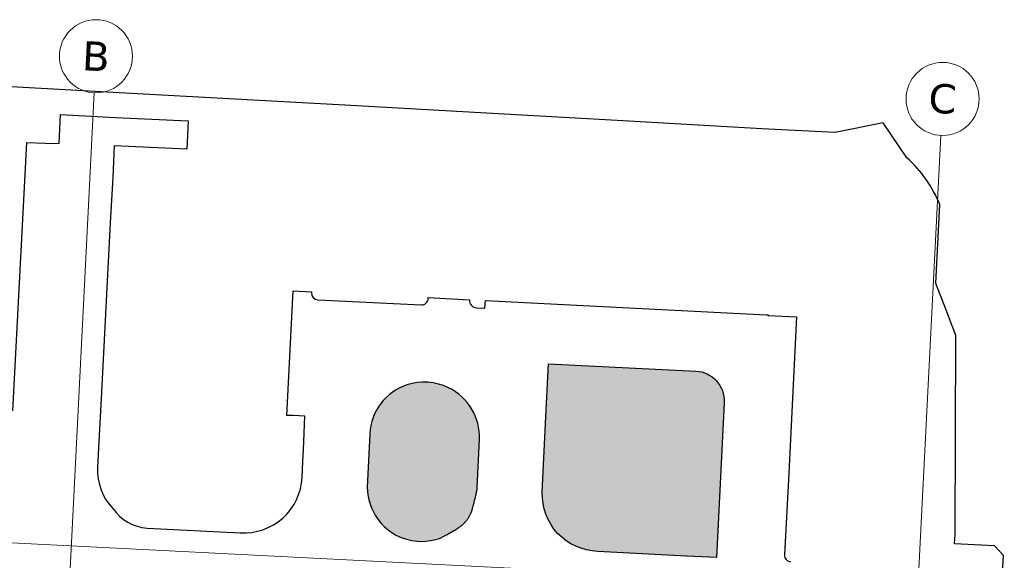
# Model space of a CAD drawing. Header units: millimetres. Extents: x 32690613 to 32693005, y 5343732 to 5344571.
# Tile 233 of 234: x 32692690 to 32692824, y 5344463 to 5344537. Entities that reach past the tile are written whole.
import ezdxf

# ---------------------------------------------------------------- set-up
doc = ezdxf.new("R2010")
doc.units = ezdxf.units.MM
doc.header["$LTSCALE"] = 20
doc.layers.get('0').update_dxf_attribs({"lineweight": 18})
doc.layers.get('DEFPOINTS').update_dxf_attribs({"color": 11, "lineweight": 18})
doc.layers.add('Fläche', color=7, linetype='Continuous', lineweight=18, true_color=0xf0ffe0)
doc.layers.add('Straße', color=30, linetype='Continuous', plot=False)
doc.styles.add('Verdana', font='verdana.ttf')

# ---------------------------------------------------------------- blocks, each defined once
blk = doc.blocks.new('A$C78070446')
for p, q in [((4469989.15, 5343046.05), (4469922.86, 5342307.18)), ((4470104.68, 5343035.69), (4470092.34, 5342898.17)), ((4469505.56, 5343027.12), (4470255.14, 5342959.86))]:
    blk.add_line(p, q)
for centre in [(4469989.59, 5343051.03), (4470105.13, 5343040.67)]:
    blk.add_circle(centre, 5)
at = {"char_height": 4, "attachment_point": 5, "rotation": 354.86, "line_spacing_factor": 0.252012, "style": 'Verdana'}
for s, insert in [('B', (4469989.59, 5343051.03)), ('C', (4470105.13, 5343040.67))]:
    blk.add_mtext(s, dxfattribs=dict(at, insert=insert))

msp = doc.modelspace()

# ---------------------------------------------------------------- hatches: boundary and pattern name
at = {"layer": 'Fläche'}
h = msp.add_hatch(color=256, dxfattribs=at)
h.dxf.hatch_style = 1
edge = h.paths.add_edge_path()
edge.add_arc((32692769.22, 5344472.67), 8.33, 224.4145, 266.8454, ccw=False)
edge.add_arc((32692769.28, 5344472.3), 8.12, 178.6303, 222.2096, ccw=False)
edge.add_line((32692761.16, 5344472.49), (32692761.63, 5344481.83))
edge.add_line((32692761.63, 5344481.83), (32692761.63, 5344481.93))
edge.add_line((32692761.63, 5344481.93), (32692762.02, 5344490.05))
edge.add_line((32692762.02, 5344490.05), (32692782.17, 5344489.05))
edge.add_arc((32692781.96, 5344484.96), 4.1, -2.8206, 87.1586, ccw=False)
edge.add_line((32692786.06, 5344484.76), (32692786.05, 5344484.68))
edge.add_line((32692786.05, 5344484.68), (32692785.01, 5344463.53))
edge.add_line((32692785.01, 5344463.53), (32692780.99, 5344463.72))
edge.add_line((32692780.99, 5344463.72), (32692780.89, 5344463.72))
edge.add_line((32692780.89, 5344463.72), (32692768.76, 5344464.36))
edge = h.paths.add_edge_path()
edge.add_line((32692752.28, 5344473.06), (32692752.58, 5344479.74))
edge.add_arc((32692745.02, 5344479.97), 7.56, 358.1974, 423.9652)
edge.add_arc((32692745.01, 5344479.89), 7.64, 64.1948, 108.0477)
edge.add_arc((32692744.96, 5344480.12), 7.4, 108.2267, 177.232)
edge.add_line((32692737.57, 5344480.48), (32692737.22, 5344473.14))
edge.add_arc((32692744.83, 5344473.28), 7.61, 181.0269, 241.0986)
edge.add_arc((32692744.65, 5344473.15), 7.41, 241.8273, 289.3893)
edge.add_line((32692747.11, 5344466.16), (32692747.21, 5344466.2))
edge.add_line((32692747.21, 5344466.2), (32692747.31, 5344466.25))
edge.add_line((32692747.31, 5344466.25), (32692747.42, 5344466.3))
edge.add_line((32692747.42, 5344466.3), (32692747.52, 5344466.36))
edge.add_line((32692747.52, 5344466.36), (32692747.63, 5344466.41))
edge.add_line((32692747.63, 5344466.41), (32692747.74, 5344466.47))
edge.add_line((32692747.74, 5344466.47), (32692747.85, 5344466.53))
edge.add_line((32692747.85, 5344466.53), (32692747.96, 5344466.59))
edge.add_line((32692747.96, 5344466.59), (32692748.08, 5344466.65))
edge.add_line((32692748.08, 5344466.65), (32692748.19, 5344466.71))
edge.add_line((32692748.19, 5344466.71), (32692748.31, 5344466.78))
edge.add_line((32692748.31, 5344466.78), (32692748.43, 5344466.85))
edge.add_line((32692748.43, 5344466.85), (32692748.55, 5344466.92))
edge.add_line((32692748.55, 5344466.92), (32692748.68, 5344466.99))
edge.add_line((32692748.68, 5344466.99), (32692748.8, 5344467.07))
edge.add_line((32692748.8, 5344467.07), (32692748.93, 5344467.14))
edge.add_line((32692748.93, 5344467.14), (32692749.06, 5344467.22))
edge.add_line((32692749.06, 5344467.22), (32692749.19, 5344467.3))
edge.add_line((32692749.19, 5344467.3), (32692749.33, 5344467.38))
edge.add_line((32692749.33, 5344467.38), (32692749.46, 5344467.47))
edge.add_line((32692749.46, 5344467.47), (32692749.6, 5344467.55))
edge.add_line((32692749.6, 5344467.55), (32692749.67, 5344467.6))
edge.add_line((32692749.67, 5344467.6), (32692749.74, 5344467.64))
edge.add_line((32692749.74, 5344467.64), (32692749.81, 5344467.69))
edge.add_line((32692749.81, 5344467.69), (32692749.87, 5344467.73))
edge.add_line((32692749.87, 5344467.73), (32692749.94, 5344467.78))
edge.add_line((32692749.94, 5344467.78), (32692750, 5344467.83))
edge.add_line((32692750, 5344467.83), (32692750.07, 5344467.88))
edge.add_line((32692750.07, 5344467.88), (32692750.13, 5344467.93))
edge.add_line((32692750.13, 5344467.93), (32692750.19, 5344467.98))
edge.add_line((32692750.19, 5344467.98), (32692750.25, 5344468.03))
edge.add_line((32692750.25, 5344468.03), (32692750.31, 5344468.08))
edge.add_line((32692750.31, 5344468.08), (32692750.37, 5344468.13))
edge.add_line((32692750.37, 5344468.13), (32692750.42, 5344468.19))
edge.add_line((32692750.42, 5344468.19), (32692750.48, 5344468.24))
edge.add_line((32692750.48, 5344468.24), (32692750.53, 5344468.3))
edge.add_line((32692750.53, 5344468.3), (32692750.59, 5344468.35))
edge.add_line((32692750.59, 5344468.35), (32692750.64, 5344468.41))
edge.add_line((32692750.64, 5344468.41), (32692750.69, 5344468.47))
edge.add_line((32692750.69, 5344468.47), (32692750.74, 5344468.53))
edge.add_line((32692750.74, 5344468.53), (32692750.79, 5344468.59))
edge.add_line((32692750.79, 5344468.59), (32692750.84, 5344468.65))
edge.add_line((32692750.84, 5344468.65), (32692750.88, 5344468.71))
edge.add_line((32692750.88, 5344468.71), (32692750.93, 5344468.77))
edge.add_line((32692750.93, 5344468.77), (32692750.97, 5344468.83))
edge.add_line((32692750.97, 5344468.83), (32692751.02, 5344468.9))
edge.add_line((32692751.02, 5344468.9), (32692751.06, 5344468.96))
edge.add_line((32692751.06, 5344468.96), (32692751.1, 5344469.03))
edge.add_line((32692751.1, 5344469.03), (32692751.14, 5344469.1))
edge.add_line((32692751.14, 5344469.1), (32692751.18, 5344469.16))
edge.add_line((32692751.18, 5344469.16), (32692751.22, 5344469.23))
edge.add_line((32692751.22, 5344469.23), (32692751.25, 5344469.3))
edge.add_line((32692751.25, 5344469.3), (32692751.29, 5344469.37))
edge.add_line((32692751.29, 5344469.37), (32692751.32, 5344469.44))
edge.add_line((32692751.32, 5344469.44), (32692751.36, 5344469.51))
edge.add_line((32692751.36, 5344469.51), (32692751.39, 5344469.58))
edge.add_line((32692751.39, 5344469.58), (32692751.42, 5344469.66))
edge.add_line((32692751.42, 5344469.66), (32692751.45, 5344469.73))
edge.add_line((32692751.45, 5344469.73), (32692751.48, 5344469.81))
edge.add_line((32692751.48, 5344469.81), (32692751.51, 5344469.88))
edge.add_line((32692751.51, 5344469.88), (32692751.53, 5344469.96))
edge.add_line((32692751.53, 5344469.96), (32692751.56, 5344470.04))
edge.add_line((32692751.56, 5344470.04), (32692751.58, 5344470.12))
edge.add_line((32692751.58, 5344470.12), (32692751.61, 5344470.2))
edge.add_line((32692751.61, 5344470.2), (32692751.63, 5344470.28))
edge.add_line((32692751.63, 5344470.28), (32692751.67, 5344470.43))
edge.add_line((32692751.67, 5344470.43), (32692751.72, 5344470.59))
edge.add_line((32692751.72, 5344470.59), (32692751.76, 5344470.74))
edge.add_line((32692751.76, 5344470.74), (32692751.8, 5344470.89))
edge.add_line((32692751.8, 5344470.89), (32692751.84, 5344471.04))
edge.add_line((32692751.84, 5344471.04), (32692751.87, 5344471.18))
edge.add_line((32692751.87, 5344471.18), (32692751.91, 5344471.33))
edge.add_line((32692751.91, 5344471.33), (32692751.94, 5344471.47))
edge.add_line((32692751.94, 5344471.47), (32692751.98, 5344471.6))
edge.add_line((32692751.98, 5344471.6), (32692752.01, 5344471.74))
edge.add_line((32692752.01, 5344471.74), (32692752.04, 5344471.87))
edge.add_line((32692752.04, 5344471.87), (32692752.07, 5344472))
edge.add_line((32692752.07, 5344472), (32692752.1, 5344472.13))
edge.add_line((32692752.1, 5344472.13), (32692752.12, 5344472.25))
edge.add_line((32692752.12, 5344472.25), (32692752.15, 5344472.38))
edge.add_line((32692752.15, 5344472.38), (32692752.17, 5344472.5))
edge.add_line((32692752.17, 5344472.5), (32692752.2, 5344472.61))
edge.add_line((32692752.2, 5344472.61), (32692752.22, 5344472.73))
edge.add_line((32692752.22, 5344472.73), (32692752.24, 5344472.84))
edge.add_line((32692752.24, 5344472.84), (32692752.26, 5344472.95))
edge.add_line((32692752.26, 5344472.95), (32692752.28, 5344473.06))

# ---------------------------------------------------------------- linework, layer by layer
at = {"layer": 'Straße'}
for points in [[(32692824.17, 5344461.55), (32692824.28, 5344463.82), (32692823.07, 5344465.14), (32692817.6, 5344465.42), (32692817.67, 5344466.67), (32692817.76, 5344493.92), (32692816.25, 5344497.86), (32692815.18, 5344500.67), (32692815.03, 5344501.07), (32692815.58, 5344511.82, 0.112375), (32692811.08, 5344518.22), (32692807.83, 5344523.01), (32692807.83, 5344523.01), (32692801.25, 5344521.67), (32692791.2, 5344522.2), (32692771.44, 5344523.32), (32692758.39, 5344524.04), (32692734.98, 5344525.38), (32692702.47, 5344527.18), (32692682.7, 5344528.24)], [(32692688.74, 5344483.6), (32692690.62, 5344520.34), (32692693.14, 5344520.22), (32692695.06, 5344520.16), (32692695.26, 5344524.13), (32692702.76, 5344523.75), (32692712.73, 5344523.28), (32692712.53, 5344519.39), (32692702.58, 5344519.88), (32692702.41, 5344515.51), (32692702.03, 5344509.32), (32692701.93, 5344507.57), (32692700.99, 5344488.84), (32692700.81, 5344485.3), (32692700.44, 5344478.56), (32692700.32, 5344475.82, 0.204144), (32692702.4, 5344470.23, 0.219747), (32692707.09, 5344467.57), (32692719.84, 5344466.93, 0.41875), (32692728.3, 5344474.46), (32692728.4, 5344476.73), (32692728.49, 5344478.26), (32692728.69, 5344482.87), (32692727.13, 5344482.95), (32692726.22, 5344482.99), (32692727.08, 5344500.03), (32692729.6, 5344499.9), (32692729.59, 5344499.76, 0.413474), (32692730.46, 5344498.8), (32692744.6, 5344498.09, 0.414954), (32692745.56, 5344498.95), (32692745.56, 5344499.09), (32692751.22, 5344498.81), (32692751.22, 5344498.75, 0.414214), (32692752.17, 5344497.7), (32692753.33, 5344497.64), (32692753.39, 5344498.7), (32692791.8, 5344496.74), (32692792.1, 5344496.72), (32692792.1, 5344496.64), (32692795.97, 5344496.45), (32692794.89, 5344475.1), (32692794.89, 5344475.1), (32692794.33, 5344463.89), (32692794.33, 5344463.89, 0.428939), (32692795.18, 5344462.99)], [(32692768.76, 5344464.36, -0.187285), (32692763.27, 5344466.84, -0.192476), (32692761.16, 5344472.49), (32692761.63, 5344481.83), (32692761.63, 5344481.93), (32692762.02, 5344490.05), (32692782.17, 5344489.05, -0.414107), (32692786.06, 5344484.76), (32692786.05, 5344484.68), (32692785.01, 5344463.53), (32692780.99, 5344463.72), (32692780.89, 5344463.72), (32692768.76, 5344464.36)], [(32692752.28, 5344473.06), (32692752.58, 5344479.74, 0.295112), (32692748.34, 5344486.77, 0.193714), (32692742.64, 5344487.15, 0.310533), (32692737.57, 5344480.48), (32692737.22, 5344473.14, 0.268285), (32692741.15, 5344466.61, 0.21056), (32692747.11, 5344466.16), (32692747.21, 5344466.2), (32692747.31, 5344466.25), (32692747.42, 5344466.3), (32692747.52, 5344466.36), (32692747.63, 5344466.41), (32692747.74, 5344466.47), (32692747.85, 5344466.53), (32692747.96, 5344466.59), (32692748.08, 5344466.65), (32692748.19, 5344466.71), (32692748.31, 5344466.78), (32692748.43, 5344466.85), (32692748.55, 5344466.92), (32692748.68, 5344466.99), (32692748.8, 5344467.07), (32692748.93, 5344467.14), (32692749.06, 5344467.22), (32692749.19, 5344467.3), (32692749.33, 5344467.38), (32692749.46, 5344467.47), (32692749.6, 5344467.55), (32692749.67, 5344467.6), (32692749.74, 5344467.64), (32692749.81, 5344467.69), (32692749.87, 5344467.73), (32692749.94, 5344467.78), (32692750, 5344467.83), (32692750.07, 5344467.88), (32692750.13, 5344467.93), (32692750.19, 5344467.98), (32692750.25, 5344468.03), (32692750.31, 5344468.08), (32692750.37, 5344468.13), (32692750.42, 5344468.19), (32692750.48, 5344468.24), (32692750.53, 5344468.3), (32692750.59, 5344468.35), (32692750.64, 5344468.41), (32692750.69, 5344468.47), (32692750.74, 5344468.53), (32692750.79, 5344468.59), (32692750.84, 5344468.65), (32692750.88, 5344468.71), (32692750.93, 5344468.77), (32692750.97, 5344468.83), (32692751.02, 5344468.9), (32692751.06, 5344468.96), (32692751.1, 5344469.03), (32692751.14, 5344469.1), (32692751.18, 5344469.16), (32692751.22, 5344469.23), (32692751.25, 5344469.3), (32692751.29, 5344469.37), (32692751.32, 5344469.44), (32692751.36, 5344469.51), (32692751.39, 5344469.58), (32692751.42, 5344469.66), (32692751.45, 5344469.73), (32692751.48, 5344469.81), (32692751.51, 5344469.88), (32692751.53, 5344469.96), (32692751.56, 5344470.04), (32692751.58, 5344470.12), (32692751.61, 5344470.2), (32692751.63, 5344470.28), (32692751.67, 5344470.43), (32692751.72, 5344470.59), (32692751.76, 5344470.74), (32692751.8, 5344470.89), (32692751.84, 5344471.04), (32692751.87, 5344471.18), (32692751.91, 5344471.33), (32692751.94, 5344471.47), (32692751.98, 5344471.6), (32692752.01, 5344471.74), (32692752.04, 5344471.87), (32692752.07, 5344472), (32692752.1, 5344472.13), (32692752.12, 5344472.25), (32692752.15, 5344472.38), (32692752.17, 5344472.5), (32692752.2, 5344472.61), (32692752.22, 5344472.73), (32692752.24, 5344472.84), (32692752.26, 5344472.95), (32692752.28, 5344473.06)]]:
    msp.add_lwpolyline(points, format="xyb", dxfattribs=at)

# ---------------------------------------------------------------- block references
at = {"layer": 'DEFPOINTS', "rotation": 2.237485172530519}
msp.add_blockref('A$C78070446', (28434719.52, -168960.66), dxfattribs=at)

doc.saveas('drawing.dxf')
